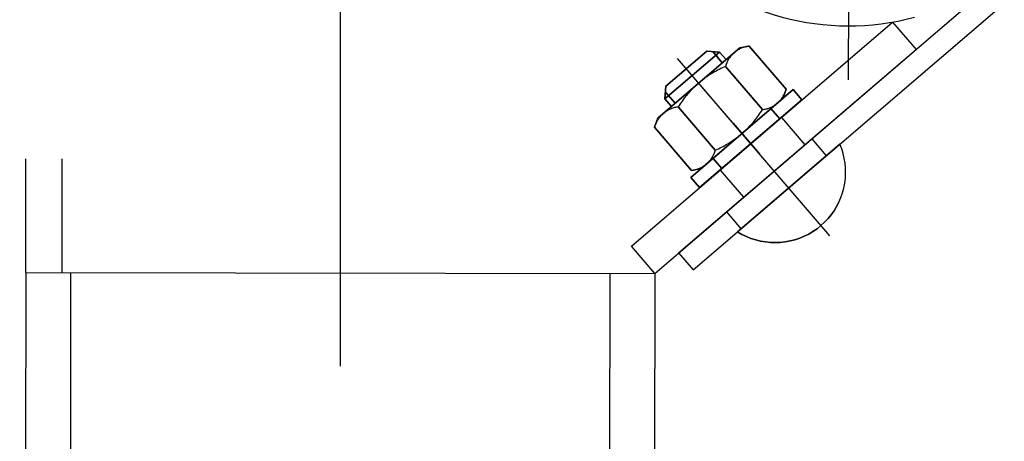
# Model space of a CAD drawing. Header units: metres. Extents: x -912764 to -454925, y -2226138 to -1112338.
# Tile 191 of 256: x -456269.7432 to -456269.5241, y -1112965.7983 to -1112965.7044. Entities that reach past the tile are written whole.
import ezdxf

# ---------------------------------------------------------------- set-up
doc = ezdxf.new("R2010")
doc.units = ezdxf.units.M
doc.linetypes.add('DASHDOT2', pattern=[0.375, 0.25, -0.0625, 0, -0.0625])
doc.linetypes.add('SOLID', pattern=[0])
doc.layers.add('025-OSY', color=4, linetype='DASHDOT2')
doc.layers.add('025-ZSvodidlo', color=1, linetype='Continuous')
doc.layers.add('_NOVÝ STAV', color=1, linetype='Continuous', lineweight=30)
doc.layers.add('_NOVÝ STAV - POPISKY KATASTR', color=7, linetype='Continuous', lineweight=30)

# ---------------------------------------------------------------- blocks, each defined once
blk = doc.blocks.new('A$C021ef3a7')
at = {"layer": '025-OSY', "color": 1}
for p, q in [((-0.16276, 0.43432), (-0.16276, -0.81393)), ((-0.04946, 0.3916), (-0.04968, 0.24806))]:
    blk.add_line(p, q, dxfattribs=at)
at = {"layer": '025-ZSvodidlo', "color": 1}
for p, q in [((-0.08743, 0.20953), (-0.01821, 0.26887)), ((-0.08417, 0.20574), (-0.01495, 0.26508)), ((-0.09795, 0.21105), (-0.0398, 0.2609)), ((-0.0398, 0.2609), (-0.03459, 0.25483)), ((-0.09274, 0.20498), (-0.03459, 0.25483)), ((-0.0538, 0.21333), (-0.08765, 0.25281)), ((-0.07138, 0.23383), (-0.08491, 0.24962)), ((-0.06454, 0.23969), (-0.05934, 0.23361)), ((-0.05782, 0.23492), (-0.05457, 0.23112)), ((-0.23274, 0.20518), (-0.23271, 0.23047)), ((-0.22471, 0.23046), (-0.22474, 0.20517)), ((-0.07821, 0.22797), (-0.073, 0.2219)), ((-0.0768, 0.21864), (-0.07355, 0.21485)), ((-0.09274, 0.20498), (-0.09795, 0.21105)), ((-0.08743, 0.20953), (-0.08417, 0.20574)), ((-0.23275, 0.20518), (-0.23409, -0.69553)), ((-0.23275, 0.20518), (-0.09274, 0.20498)), ((-0.22275, 0.20517), (-0.22409, -0.69595)), ((-0.10275, 0.20499), (-0.1041, -0.70093)), ((-0.09275, 0.20498), (-0.0941, -0.70134))]:
    blk.add_line(p, q, dxfattribs=at)
blk.add_arc((-0.04958, 0.31706), 0.057, 104.9152, 284.9152, dxfattribs=at)
for points in [[(-0.09207, 0.23953), (-0.09207, 0.23953, 0.0007), (-0.07385, 0.25515, 0.0007), (-0.07385, 0.25515)], [(-0.09047, 0.24381), (-0.09047, 0.24381, 0.0006), (-0.07832, 0.25422, 0.0006), (-0.07832, 0.25422)], [(-0.08114, 0.25444), (-0.08114, 0.25444, 0.0006), (-0.09025, 0.24663, 0.0006), (-0.09025, 0.24663)], [(-0.07832, 0.25422), (-0.07832, 0.25422, 0.0006), (-0.08114, 0.25444, 0.0006), (-0.08114, 0.25444)], [(-0.07771, 0.25185), (-0.07771, 0.25185, 0.0006), (-0.07985, 0.25434, 0.0006), (-0.07985, 0.25434)], [(-0.07689, 0.25255), (-0.07689, 0.25255, 0.0006), (-0.07832, 0.25422, 0.0006), (-0.07832, 0.25422)], [(-0.07491, 0.25424), (-0.07491, 0.25424, 0.0007), (-0.07507, 0.25411, 0.0007), (-0.07507, 0.25411)], [(-0.07475, 0.25436), (-0.07475, 0.25436, 0.0007), (-0.07491, 0.25424, 0.0007), (-0.07491, 0.25424)], [(-0.07459, 0.25448), (-0.07459, 0.25448, 0.0007), (-0.07475, 0.25436, 0.0007), (-0.07475, 0.25436)], [(-0.07442, 0.2546), (-0.07442, 0.2546, 0.0007), (-0.07459, 0.25448, 0.0007), (-0.07459, 0.25448)], [(-0.07424, 0.25471), (-0.07424, 0.25471, 0.0007), (-0.07442, 0.2546, 0.0007), (-0.07442, 0.2546)], [(-0.07407, 0.25481), (-0.07407, 0.25481, 0.0007), (-0.07424, 0.25471, 0.0007), (-0.07424, 0.25471)], [(-0.07389, 0.25491), (-0.07389, 0.25491, 0.0007), (-0.07407, 0.25481, 0.0007), (-0.07407, 0.25481)], [(-0.0737, 0.255), (-0.0737, 0.255, 0.0007), (-0.07389, 0.25491, 0.0007), (-0.07389, 0.25491)], [(-0.07385, 0.25515), (-0.07385, 0.25515, 0.0007), (-0.07174, 0.25555, 0.0007), (-0.07174, 0.25555)], [(-0.07352, 0.25508), (-0.07352, 0.25508, 0.0007), (-0.0737, 0.255, 0.0007), (-0.0737, 0.255)], [(-0.07333, 0.25516), (-0.07333, 0.25516, 0.0007), (-0.07352, 0.25508, 0.0007), (-0.07352, 0.25508)], [(-0.07314, 0.25523), (-0.07314, 0.25523, 0.0007), (-0.07333, 0.25516, 0.0007), (-0.07333, 0.25516)], [(-0.07294, 0.2553), (-0.07294, 0.2553, 0.0007), (-0.07314, 0.25523, 0.0007), (-0.07314, 0.25523)], [(-0.07275, 0.25535), (-0.07275, 0.25535, 0.0007), (-0.07294, 0.2553, 0.0007), (-0.07294, 0.2553)], [(-0.07255, 0.25541), (-0.07255, 0.25541, 0.0007), (-0.07275, 0.25535, 0.0007), (-0.07275, 0.25535)], [(-0.07235, 0.25545), (-0.07235, 0.25545, 0.0007), (-0.07255, 0.25541, 0.0007), (-0.07255, 0.25541)], [(-0.07215, 0.25549), (-0.07215, 0.25549, 0.0007), (-0.07235, 0.25545, 0.0007), (-0.07235, 0.25545)], [(-0.07195, 0.25552), (-0.07195, 0.25552, 0.0007), (-0.07215, 0.25549, 0.0007), (-0.07215, 0.25549)], [(-0.07174, 0.25555), (-0.07174, 0.25555, 0.0007), (-0.07195, 0.25552, 0.0007), (-0.07195, 0.25552)], [(-0.06351, 0.24594), (-0.06351, 0.24594, 0.0007), (-0.07174, 0.25555, 0.0007), (-0.07174, 0.25555)], [(-0.07657, 0.25219), (-0.07657, 0.25219, 0.0007), (-0.07666, 0.252, 0.0007), (-0.07666, 0.252)], [(-0.07648, 0.25237), (-0.07648, 0.25237, 0.0007), (-0.07657, 0.25219, 0.0007), (-0.07657, 0.25219)], [(-0.07638, 0.25255), (-0.07638, 0.25255, 0.0007), (-0.07648, 0.25237, 0.0007), (-0.07648, 0.25237)], [(-0.07627, 0.25272), (-0.07627, 0.25272, 0.0007), (-0.07638, 0.25255, 0.0007), (-0.07638, 0.25255)], [(-0.07616, 0.25289), (-0.07616, 0.25289, 0.0007), (-0.07627, 0.25272, 0.0007), (-0.07627, 0.25272)], [(-0.07604, 0.25306), (-0.07604, 0.25306, 0.0007), (-0.07616, 0.25289, 0.0007), (-0.07616, 0.25289)], [(-0.07592, 0.25322), (-0.07592, 0.25322, 0.0007), (-0.07604, 0.25306, 0.0007), (-0.07604, 0.25306)], [(-0.07579, 0.25338), (-0.07579, 0.25338, 0.0007), (-0.07592, 0.25322, 0.0007), (-0.07592, 0.25322)], [(-0.07566, 0.25354), (-0.07566, 0.25354, 0.0007), (-0.07579, 0.25338, 0.0007), (-0.07579, 0.25338)], [(-0.07552, 0.25369), (-0.07552, 0.25369, 0.0007), (-0.07566, 0.25354, 0.0007), (-0.07566, 0.25354)], [(-0.07537, 0.25383), (-0.07537, 0.25383, 0.0007), (-0.07552, 0.25369, 0.0007), (-0.07552, 0.25369)], [(-0.07523, 0.25397), (-0.07523, 0.25397, 0.0007), (-0.07537, 0.25383, 0.0007), (-0.07537, 0.25383)], [(-0.07507, 0.25411), (-0.07507, 0.25411, 0.0007), (-0.07523, 0.25397, 0.0007), (-0.07523, 0.25397)], [(-0.07945, 0.24982), (-0.07945, 0.24982, 0.0007), (-0.07979, 0.24962, 0.0007), (-0.07979, 0.24962)], [(-0.07911, 0.25001), (-0.07911, 0.25001, 0.0007), (-0.07945, 0.24982, 0.0007), (-0.07945, 0.24982)], [(-0.07877, 0.2502), (-0.07877, 0.2502, 0.0007), (-0.07911, 0.25001, 0.0007), (-0.07911, 0.25001)], [(-0.07842, 0.25038), (-0.07842, 0.25038, 0.0007), (-0.07877, 0.2502, 0.0007), (-0.07877, 0.2502)], [(-0.07807, 0.25055), (-0.07807, 0.25055, 0.0007), (-0.07842, 0.25038, 0.0007), (-0.07842, 0.25038)], [(-0.07772, 0.25072), (-0.07772, 0.25072, 0.0007), (-0.07807, 0.25055, 0.0007), (-0.07807, 0.25055)], [(-0.07736, 0.25088), (-0.07736, 0.25088, 0.0007), (-0.07772, 0.25072, 0.0007), (-0.07772, 0.25072)], [(-0.077, 0.25104), (-0.077, 0.25104, 0.0007), (-0.07736, 0.25088, 0.0007), (-0.07736, 0.25088)], [(-0.07695, 0.25124), (-0.07695, 0.25124, 0.0007), (-0.077, 0.25104, 0.0007), (-0.077, 0.25104)], [(-0.06877, 0.24143), (-0.06877, 0.24143, 0.0007), (-0.077, 0.25104, 0.0007), (-0.077, 0.25104)], [(-0.07689, 0.25143), (-0.07689, 0.25143, 0.0007), (-0.07695, 0.25124, 0.0007), (-0.07695, 0.25124)], [(-0.07682, 0.25162), (-0.07682, 0.25162, 0.0007), (-0.07689, 0.25143, 0.0007), (-0.07689, 0.25143)], [(-0.07674, 0.25181), (-0.07674, 0.25181, 0.0007), (-0.07682, 0.25162, 0.0007), (-0.07682, 0.25162)], [(-0.07666, 0.252), (-0.07666, 0.252, 0.0007), (-0.07674, 0.25181, 0.0007), (-0.07674, 0.25181)], [(-0.08236, 0.24784), (-0.08236, 0.24784, 0.0007), (-0.08266, 0.2476, 0.0007), (-0.08266, 0.2476)], [(-0.08205, 0.24808), (-0.08205, 0.24808, 0.0007), (-0.08236, 0.24784, 0.0007), (-0.08236, 0.24784)], [(-0.08174, 0.24832), (-0.08174, 0.24832, 0.0007), (-0.08205, 0.24808, 0.0007), (-0.08205, 0.24808)], [(-0.08143, 0.24855), (-0.08143, 0.24855, 0.0007), (-0.08174, 0.24832, 0.0007), (-0.08174, 0.24832)], [(-0.08111, 0.24878), (-0.08111, 0.24878, 0.0007), (-0.08143, 0.24855, 0.0007), (-0.08143, 0.24855)], [(-0.08078, 0.249), (-0.08078, 0.249, 0.0007), (-0.08111, 0.24878, 0.0007), (-0.08111, 0.24878)], [(-0.08046, 0.24921), (-0.08046, 0.24921, 0.0007), (-0.08078, 0.249, 0.0007), (-0.08078, 0.249)], [(-0.08013, 0.24942), (-0.08013, 0.24942, 0.0007), (-0.08046, 0.24921, 0.0007), (-0.08046, 0.24921)], [(-0.07979, 0.24962), (-0.07979, 0.24962, 0.0007), (-0.08013, 0.24942, 0.0007), (-0.08013, 0.24942)], [(-0.09025, 0.24663), (-0.09025, 0.24663, 0.0006), (-0.09047, 0.24381, 0.0006), (-0.09047, 0.24381)], [(-0.08493, 0.24544), (-0.08493, 0.24544, 0.0007), (-0.08519, 0.24515, 0.0007), (-0.08519, 0.24515)], [(-0.08466, 0.24573), (-0.08466, 0.24573, 0.0007), (-0.08493, 0.24544, 0.0007), (-0.08493, 0.24544)], [(-0.08472, 0.22635), (-0.08472, 0.22635, 0.0007), (-0.06194, 0.24587, 0.0007), (-0.06194, 0.24587)], [(-0.08439, 0.24601), (-0.08439, 0.24601, 0.0007), (-0.08466, 0.24573, 0.0007), (-0.08466, 0.24573)], [(-0.08411, 0.24629), (-0.08411, 0.24629, 0.0007), (-0.08439, 0.24601, 0.0007), (-0.08439, 0.24601)], [(-0.08383, 0.24656), (-0.08383, 0.24656, 0.0007), (-0.08411, 0.24629, 0.0007), (-0.08411, 0.24629)], [(-0.08355, 0.24683), (-0.08355, 0.24683, 0.0007), (-0.08383, 0.24656, 0.0007), (-0.08383, 0.24656)], [(-0.08326, 0.24709), (-0.08326, 0.24709, 0.0007), (-0.08355, 0.24683, 0.0007), (-0.08355, 0.24683)], [(-0.08296, 0.24734), (-0.08296, 0.24734, 0.0007), (-0.08326, 0.24709, 0.0007), (-0.08326, 0.24709)], [(-0.08266, 0.2476), (-0.08266, 0.2476, 0.0007), (-0.08296, 0.24734, 0.0007), (-0.08296, 0.24734)], [(-0.06422, 0.24392), (-0.06422, 0.24392, 0.0007), (-0.06351, 0.24594, 0.0007), (-0.06351, 0.24594)], [(-0.0637, 0.24536), (-0.0637, 0.24536, 0.0007), (-0.06363, 0.24555, 0.0007), (-0.06363, 0.24555)], [(-0.06363, 0.24555), (-0.06363, 0.24555, 0.0007), (-0.06356, 0.24574, 0.0007), (-0.06356, 0.24574)], [(-0.06356, 0.24574), (-0.06356, 0.24574, 0.0007), (-0.06351, 0.24594, 0.0007), (-0.06351, 0.24594)], [(-0.06194, 0.24587), (-0.06194, 0.24587, 0.0007), (-0.05999, 0.24359, 0.0007), (-0.05999, 0.24359)], [(-0.09047, 0.24381), (-0.09047, 0.24381, 0.0006), (-0.08904, 0.24214, 0.0006), (-0.08904, 0.24214)], [(-0.08821, 0.24284), (-0.08821, 0.24284, 0.0006), (-0.09035, 0.24533, 0.0006), (-0.09035, 0.24533)], [(-0.08666, 0.24332), (-0.08666, 0.24332, 0.0007), (-0.08688, 0.243, 0.0007), (-0.08688, 0.243)], [(-0.08642, 0.24364), (-0.08642, 0.24364, 0.0007), (-0.08666, 0.24332, 0.0007), (-0.08666, 0.24332)], [(-0.08619, 0.24395), (-0.08619, 0.24395, 0.0007), (-0.08642, 0.24364, 0.0007), (-0.08642, 0.24364)], [(-0.08595, 0.24426), (-0.08595, 0.24426, 0.0007), (-0.08619, 0.24395, 0.0007), (-0.08619, 0.24395)], [(-0.0857, 0.24456), (-0.0857, 0.24456, 0.0007), (-0.08595, 0.24426, 0.0007), (-0.08595, 0.24426)], [(-0.08545, 0.24486), (-0.08545, 0.24486, 0.0007), (-0.0857, 0.24456, 0.0007), (-0.0857, 0.24456)], [(-0.08519, 0.24515), (-0.08519, 0.24515, 0.0007), (-0.08545, 0.24486, 0.0007), (-0.08545, 0.24486)], [(-0.05999, 0.24359), (-0.05999, 0.24359, 0.0007), (-0.08277, 0.22407, 0.0007), (-0.08277, 0.22407)], [(-0.08244, 0.2283), (-0.08244, 0.2283, 0.0007), (-0.06422, 0.24392, 0.0007), (-0.06422, 0.24392)], [(-0.06514, 0.24315), (-0.06514, 0.24315, 0.0007), (-0.06499, 0.24329, 0.0007), (-0.06499, 0.24329)], [(-0.06499, 0.24329), (-0.06499, 0.24329, 0.0007), (-0.06486, 0.24344, 0.0007), (-0.06486, 0.24344)], [(-0.06486, 0.24344), (-0.06486, 0.24344, 0.0007), (-0.06472, 0.2436, 0.0007), (-0.06472, 0.2436)], [(-0.06472, 0.2436), (-0.06472, 0.2436, 0.0007), (-0.06459, 0.24376, 0.0007), (-0.06459, 0.24376)], [(-0.06459, 0.24376), (-0.06459, 0.24376, 0.0007), (-0.06447, 0.24392, 0.0007), (-0.06447, 0.24392)], [(-0.06447, 0.24392), (-0.06447, 0.24392, 0.0007), (-0.06435, 0.24409, 0.0007), (-0.06435, 0.24409)], [(-0.06435, 0.24409), (-0.06435, 0.24409, 0.0007), (-0.06424, 0.24426, 0.0007), (-0.06424, 0.24426)], [(-0.06424, 0.24426), (-0.06424, 0.24426, 0.0007), (-0.06414, 0.24443, 0.0007), (-0.06414, 0.24443)], [(-0.06414, 0.24443), (-0.06414, 0.24443, 0.0007), (-0.06404, 0.24461, 0.0007), (-0.06404, 0.24461)], [(-0.06404, 0.24461), (-0.06404, 0.24461, 0.0007), (-0.06394, 0.24479, 0.0007), (-0.06394, 0.24479)], [(-0.06394, 0.24479), (-0.06394, 0.24479, 0.0007), (-0.06385, 0.24498, 0.0007), (-0.06385, 0.24498)], [(-0.06385, 0.24498), (-0.06385, 0.24498, 0.0007), (-0.06377, 0.24517, 0.0007), (-0.06377, 0.24517)], [(-0.06377, 0.24517), (-0.06377, 0.24517, 0.0007), (-0.0637, 0.24536, 0.0007), (-0.0637, 0.24536)], [(-0.0902, 0.24107), (-0.0902, 0.24107, 0.0007), (-0.09037, 0.24096, 0.0007), (-0.09037, 0.24096)], [(-0.09002, 0.24118), (-0.09002, 0.24118, 0.0007), (-0.0902, 0.24107, 0.0007), (-0.0902, 0.24107)], [(-0.08985, 0.24128), (-0.08985, 0.24128, 0.0007), (-0.09002, 0.24118, 0.0007), (-0.09002, 0.24118)], [(-0.08967, 0.24138), (-0.08967, 0.24138, 0.0007), (-0.08985, 0.24128, 0.0007), (-0.08985, 0.24128)], [(-0.08948, 0.24147), (-0.08948, 0.24147, 0.0007), (-0.08967, 0.24138, 0.0007), (-0.08967, 0.24138)], [(-0.0893, 0.24155), (-0.0893, 0.24155, 0.0007), (-0.08948, 0.24147, 0.0007), (-0.08948, 0.24147)], [(-0.08911, 0.24163), (-0.08911, 0.24163, 0.0007), (-0.0893, 0.24155, 0.0007), (-0.0893, 0.24155)], [(-0.08892, 0.2417), (-0.08892, 0.2417, 0.0007), (-0.08911, 0.24163, 0.0007), (-0.08911, 0.24163)], [(-0.08872, 0.24177), (-0.08872, 0.24177, 0.0007), (-0.08892, 0.2417, 0.0007), (-0.08892, 0.2417)], [(-0.08853, 0.24183), (-0.08853, 0.24183, 0.0007), (-0.08872, 0.24177, 0.0007), (-0.08872, 0.24177)], [(-0.08833, 0.24188), (-0.08833, 0.24188, 0.0007), (-0.08853, 0.24183, 0.0007), (-0.08853, 0.24183)], [(-0.08813, 0.24192), (-0.08813, 0.24192, 0.0007), (-0.08833, 0.24188, 0.0007), (-0.08833, 0.24188)], [(-0.08793, 0.24196), (-0.08793, 0.24196, 0.0007), (-0.08813, 0.24192, 0.0007), (-0.08813, 0.24192)], [(-0.08773, 0.242), (-0.08773, 0.242, 0.0007), (-0.08793, 0.24196, 0.0007), (-0.08793, 0.24196)], [(-0.08752, 0.24202), (-0.08752, 0.24202, 0.0007), (-0.08773, 0.242, 0.0007), (-0.08773, 0.242)], [(-0.08732, 0.24235), (-0.08732, 0.24235, 0.0007), (-0.08752, 0.24202, 0.0007), (-0.08752, 0.24202)], [(-0.07929, 0.23241), (-0.07929, 0.23241, 0.0007), (-0.08752, 0.24202, 0.0007), (-0.08752, 0.24202)], [(-0.0871, 0.24268), (-0.0871, 0.24268, 0.0007), (-0.08732, 0.24235, 0.0007), (-0.08732, 0.24235)], [(-0.08688, 0.243), (-0.08688, 0.243, 0.0007), (-0.0871, 0.24268, 0.0007), (-0.0871, 0.24268)], [(-0.06919, 0.24077), (-0.06919, 0.24077, 0.0007), (-0.06898, 0.2411, 0.0007), (-0.06898, 0.2411)], [(-0.06898, 0.2411), (-0.06898, 0.2411, 0.0007), (-0.06877, 0.24143, 0.0007), (-0.06877, 0.24143)], [(-0.06877, 0.24143), (-0.06877, 0.24143, 0.0007), (-0.06856, 0.24146, 0.0007), (-0.06856, 0.24146)], [(-0.06856, 0.24146), (-0.06856, 0.24146, 0.0007), (-0.06836, 0.24149, 0.0007), (-0.06836, 0.24149)], [(-0.06836, 0.24149), (-0.06836, 0.24149, 0.0007), (-0.06816, 0.24153, 0.0007), (-0.06816, 0.24153)], [(-0.06816, 0.24153), (-0.06816, 0.24153, 0.0007), (-0.06796, 0.24157, 0.0007), (-0.06796, 0.24157)], [(-0.06796, 0.24157), (-0.06796, 0.24157, 0.0007), (-0.06776, 0.24163, 0.0007), (-0.06776, 0.24163)], [(-0.06776, 0.24163), (-0.06776, 0.24163, 0.0007), (-0.06757, 0.24168, 0.0007), (-0.06757, 0.24168)], [(-0.06757, 0.24168), (-0.06757, 0.24168, 0.0007), (-0.06738, 0.24175, 0.0007), (-0.06738, 0.24175)], [(-0.06738, 0.24175), (-0.06738, 0.24175, 0.0007), (-0.06718, 0.24182, 0.0007), (-0.06718, 0.24182)], [(-0.06718, 0.24182), (-0.06718, 0.24182, 0.0007), (-0.06699, 0.2419, 0.0007), (-0.06699, 0.2419)], [(-0.06699, 0.2419), (-0.06699, 0.2419, 0.0007), (-0.06681, 0.24198, 0.0007), (-0.06681, 0.24198)], [(-0.06492, 0.23936), (-0.06492, 0.23936, 0.0007), (-0.06688, 0.24164, 0.0007), (-0.06688, 0.24164)], [(-0.06681, 0.24198), (-0.06681, 0.24198, 0.0007), (-0.06662, 0.24207, 0.0007), (-0.06662, 0.24207)], [(-0.06662, 0.24207), (-0.06662, 0.24207, 0.0007), (-0.06644, 0.24217, 0.0007), (-0.06644, 0.24217)], [(-0.06644, 0.24217), (-0.06644, 0.24217, 0.0007), (-0.06627, 0.24227, 0.0007), (-0.06627, 0.24227)], [(-0.06627, 0.24227), (-0.06627, 0.24227, 0.0007), (-0.06609, 0.24238, 0.0007), (-0.06609, 0.24238)], [(-0.06609, 0.24238), (-0.06609, 0.24238, 0.0007), (-0.06592, 0.2425, 0.0007), (-0.06592, 0.2425)], [(-0.06592, 0.2425), (-0.06592, 0.2425, 0.0007), (-0.06576, 0.24262, 0.0007), (-0.06576, 0.24262)], [(-0.06576, 0.24262), (-0.06576, 0.24262, 0.0007), (-0.0656, 0.24274, 0.0007), (-0.0656, 0.24274)], [(-0.0656, 0.24274), (-0.0656, 0.24274, 0.0007), (-0.06544, 0.24287, 0.0007), (-0.06544, 0.24287)], [(-0.06544, 0.24287), (-0.06544, 0.24287, 0.0007), (-0.06529, 0.24301, 0.0007), (-0.06529, 0.24301)], [(-0.06529, 0.24301), (-0.06529, 0.24301, 0.0007), (-0.06514, 0.24315, 0.0007), (-0.06514, 0.24315)], [(-0.09278, 0.23751), (-0.09278, 0.23751, 0.0007), (-0.09207, 0.23953, 0.0007), (-0.09207, 0.23953)], [(-0.09216, 0.23902), (-0.09216, 0.23902, 0.0007), (-0.09226, 0.23884, 0.0007), (-0.09226, 0.23884)], [(-0.09205, 0.23919), (-0.09205, 0.23919, 0.0007), (-0.09216, 0.23902, 0.0007), (-0.09216, 0.23902)], [(-0.09194, 0.23936), (-0.09194, 0.23936, 0.0007), (-0.09205, 0.23919, 0.0007), (-0.09205, 0.23919)], [(-0.09182, 0.23953), (-0.09182, 0.23953, 0.0007), (-0.09194, 0.23936, 0.0007), (-0.09194, 0.23936)], [(-0.0917, 0.23969), (-0.0917, 0.23969, 0.0007), (-0.09182, 0.23953, 0.0007), (-0.09182, 0.23953)], [(-0.09157, 0.23985), (-0.09157, 0.23985, 0.0007), (-0.0917, 0.23969, 0.0007), (-0.0917, 0.23969)], [(-0.09144, 0.24001), (-0.09144, 0.24001, 0.0007), (-0.09157, 0.23985, 0.0007), (-0.09157, 0.23985)], [(-0.0913, 0.24016), (-0.0913, 0.24016, 0.0007), (-0.09144, 0.24001, 0.0007), (-0.09144, 0.24001)], [(-0.09115, 0.2403), (-0.09115, 0.2403, 0.0007), (-0.0913, 0.24016, 0.0007), (-0.0913, 0.24016)], [(-0.09101, 0.24045), (-0.09101, 0.24045, 0.0007), (-0.09115, 0.2403, 0.0007), (-0.09115, 0.2403)], [(-0.09085, 0.24058), (-0.09085, 0.24058, 0.0007), (-0.09101, 0.24045, 0.0007), (-0.09101, 0.24045)], [(-0.09069, 0.24071), (-0.09069, 0.24071, 0.0007), (-0.09085, 0.24058, 0.0007), (-0.09085, 0.24058)], [(-0.09053, 0.24084), (-0.09053, 0.24084, 0.0007), (-0.09069, 0.24071, 0.0007), (-0.09069, 0.24071)], [(-0.09037, 0.24096), (-0.09037, 0.24096, 0.0007), (-0.09053, 0.24084, 0.0007), (-0.09053, 0.24084)], [(-0.07084, 0.23859), (-0.07084, 0.23859, 0.0007), (-0.07059, 0.23889, 0.0007), (-0.07059, 0.23889)], [(-0.07059, 0.23889), (-0.07059, 0.23889, 0.0007), (-0.07035, 0.2392, 0.0007), (-0.07035, 0.2392)], [(-0.07035, 0.2392), (-0.07035, 0.2392, 0.0007), (-0.0701, 0.2395, 0.0007), (-0.0701, 0.2395)], [(-0.0701, 0.2395), (-0.0701, 0.2395, 0.0007), (-0.06987, 0.23982, 0.0007), (-0.06987, 0.23982)], [(-0.06987, 0.23982), (-0.06987, 0.23982, 0.0007), (-0.06964, 0.24013, 0.0007), (-0.06964, 0.24013)], [(-0.06964, 0.24013), (-0.06964, 0.24013, 0.0007), (-0.06941, 0.24045, 0.0007), (-0.06941, 0.24045)], [(-0.06941, 0.24045), (-0.06941, 0.24045, 0.0007), (-0.06919, 0.24077, 0.0007), (-0.06919, 0.24077)], [(-0.09273, 0.23771), (-0.09273, 0.23771, 0.0007), (-0.09278, 0.23751, 0.0007), (-0.09278, 0.23751)], [(-0.08455, 0.2279), (-0.08455, 0.2279, 0.0007), (-0.09278, 0.23751, 0.0007), (-0.09278, 0.23751)], [(-0.09267, 0.2379), (-0.09267, 0.2379, 0.0007), (-0.09273, 0.23771, 0.0007), (-0.09273, 0.23771)], [(-0.0926, 0.2381), (-0.0926, 0.2381, 0.0007), (-0.09267, 0.2379, 0.0007), (-0.09267, 0.2379)], [(-0.09252, 0.23829), (-0.09252, 0.23829, 0.0007), (-0.0926, 0.2381, 0.0007), (-0.0926, 0.2381)], [(-0.09244, 0.23847), (-0.09244, 0.23847, 0.0007), (-0.09252, 0.23829, 0.0007), (-0.09252, 0.23829)], [(-0.09235, 0.23866), (-0.09235, 0.23866, 0.0007), (-0.09244, 0.23847, 0.0007), (-0.09244, 0.23847)], [(-0.09226, 0.23884), (-0.09226, 0.23884, 0.0007), (-0.09235, 0.23866, 0.0007), (-0.09235, 0.23866)], [(-0.06942, 0.23155), (-0.06942, 0.23155, 0.0007), (-0.07528, 0.23839, 0.0007), (-0.07528, 0.23839)], [(-0.07274, 0.23663), (-0.07274, 0.23663, 0.0007), (-0.07246, 0.23689, 0.0007), (-0.07246, 0.23689)], [(-0.07246, 0.23689), (-0.07246, 0.23689, 0.0007), (-0.07218, 0.23717, 0.0007), (-0.07218, 0.23717)], [(-0.07218, 0.23717), (-0.07218, 0.23717, 0.0007), (-0.0719, 0.23744, 0.0007), (-0.0719, 0.23744)], [(-0.0719, 0.23744), (-0.0719, 0.23744, 0.0007), (-0.07163, 0.23772, 0.0007), (-0.07163, 0.23772)], [(-0.07163, 0.23772), (-0.07163, 0.23772, 0.0007), (-0.07136, 0.23801, 0.0007), (-0.07136, 0.23801)], [(-0.07136, 0.23801), (-0.07136, 0.23801, 0.0007), (-0.0711, 0.2383, 0.0007), (-0.0711, 0.2383)], [(-0.0711, 0.2383), (-0.0711, 0.2383, 0.0007), (-0.07084, 0.23859, 0.0007), (-0.07084, 0.23859)], [(-0.07551, 0.23445), (-0.07551, 0.23445, 0.0007), (-0.07519, 0.23467, 0.0007), (-0.07519, 0.23467)], [(-0.07519, 0.23467), (-0.07519, 0.23467, 0.0007), (-0.07487, 0.2349, 0.0007), (-0.07487, 0.2349)], [(-0.07487, 0.2349), (-0.07487, 0.2349, 0.0007), (-0.07455, 0.23513, 0.0007), (-0.07455, 0.23513)], [(-0.07455, 0.23513), (-0.07455, 0.23513, 0.0007), (-0.07424, 0.23537, 0.0007), (-0.07424, 0.23537)], [(-0.07424, 0.23537), (-0.07424, 0.23537, 0.0007), (-0.07393, 0.23561, 0.0007), (-0.07393, 0.23561)], [(-0.07393, 0.23561), (-0.07393, 0.23561, 0.0007), (-0.07363, 0.23586, 0.0007), (-0.07363, 0.23586)], [(-0.07363, 0.23586), (-0.07363, 0.23586, 0.0007), (-0.07333, 0.23611, 0.0007), (-0.07333, 0.23611)], [(-0.07333, 0.23611), (-0.07333, 0.23611, 0.0007), (-0.07304, 0.23637, 0.0007), (-0.07304, 0.23637)], [(-0.07304, 0.23637), (-0.07304, 0.23637, 0.0007), (-0.07274, 0.23663, 0.0007), (-0.07274, 0.23663)], [(-0.07934, 0.23222), (-0.07934, 0.23222, 0.0007), (-0.07929, 0.23241, 0.0007), (-0.07929, 0.23241)], [(-0.07929, 0.23241), (-0.07929, 0.23241, 0.0007), (-0.07893, 0.23257, 0.0007), (-0.07893, 0.23257)], [(-0.07893, 0.23257), (-0.07893, 0.23257, 0.0007), (-0.07857, 0.23273, 0.0007), (-0.07857, 0.23273)], [(-0.07857, 0.23273), (-0.07857, 0.23273, 0.0007), (-0.07822, 0.2329, 0.0007), (-0.07822, 0.2329)], [(-0.07822, 0.2329), (-0.07822, 0.2329, 0.0007), (-0.07787, 0.23307, 0.0007), (-0.07787, 0.23307)], [(-0.07787, 0.23307), (-0.07787, 0.23307, 0.0007), (-0.07752, 0.23325, 0.0007), (-0.07752, 0.23325)], [(-0.07752, 0.23325), (-0.07752, 0.23325, 0.0007), (-0.07718, 0.23344, 0.0007), (-0.07718, 0.23344)], [(-0.07718, 0.23344), (-0.07718, 0.23344, 0.0007), (-0.07684, 0.23363, 0.0007), (-0.07684, 0.23363)], [(-0.07684, 0.23363), (-0.07684, 0.23363, 0.0007), (-0.0765, 0.23383, 0.0007), (-0.0765, 0.23383)], [(-0.0765, 0.23383), (-0.0765, 0.23383, 0.0007), (-0.07617, 0.23403, 0.0007), (-0.07617, 0.23403)], [(-0.07617, 0.23403), (-0.07617, 0.23403, 0.0007), (-0.07584, 0.23424, 0.0007), (-0.07584, 0.23424)], [(-0.07584, 0.23424), (-0.07584, 0.23424, 0.0007), (-0.07551, 0.23445, 0.0007), (-0.07551, 0.23445)], [(-0.05153, 0.23372), (-0.05153, 0.23372, 0.0006), (-0.0743, 0.2142, 0.0006), (-0.0743, 0.2142)], [(-0.05113, 0.23269), (-0.05113, 0.23269, 0.0006), (-0.05153, 0.23372, 0.0006), (-0.05153, 0.23372)], [(-0.05081, 0.23163), (-0.05081, 0.23163, 0.0006), (-0.05113, 0.23269, 0.0006), (-0.05113, 0.23269)], [(-0.0805, 0.23007), (-0.0805, 0.23007, 0.0007), (-0.08037, 0.23023, 0.0007), (-0.08037, 0.23023)], [(-0.08037, 0.23023), (-0.08037, 0.23023, 0.0007), (-0.08025, 0.23039, 0.0007), (-0.08025, 0.23039)], [(-0.08025, 0.23039), (-0.08025, 0.23039, 0.0007), (-0.08013, 0.23056, 0.0007), (-0.08013, 0.23056)], [(-0.08013, 0.23056), (-0.08013, 0.23056, 0.0007), (-0.08002, 0.23073, 0.0007), (-0.08002, 0.23073)], [(-0.08002, 0.23073), (-0.08002, 0.23073, 0.0007), (-0.07992, 0.23091, 0.0007), (-0.07992, 0.23091)], [(-0.07992, 0.23091), (-0.07992, 0.23091, 0.0007), (-0.07982, 0.23109, 0.0007), (-0.07982, 0.23109)], [(-0.07982, 0.23109), (-0.07982, 0.23109, 0.0007), (-0.07972, 0.23127, 0.0007), (-0.07972, 0.23127)], [(-0.07783, 0.2283), (-0.07783, 0.2283, 0.0007), (-0.07978, 0.23058, 0.0007), (-0.07978, 0.23058)], [(-0.07972, 0.23127), (-0.07972, 0.23127, 0.0007), (-0.07963, 0.23145, 0.0007), (-0.07963, 0.23145)], [(-0.07963, 0.23145), (-0.07963, 0.23145, 0.0007), (-0.07955, 0.23164, 0.0007), (-0.07955, 0.23164)], [(-0.07955, 0.23164), (-0.07955, 0.23164, 0.0007), (-0.07948, 0.23183, 0.0007), (-0.07948, 0.23183)], [(-0.07948, 0.23183), (-0.07948, 0.23183, 0.0007), (-0.07941, 0.23202, 0.0007), (-0.07941, 0.23202)], [(-0.07941, 0.23202), (-0.07941, 0.23202, 0.0007), (-0.07934, 0.23222, 0.0007), (-0.07934, 0.23222)], [(-0.05056, 0.23056), (-0.05056, 0.23056, 0.0006), (-0.05081, 0.23163, 0.0006), (-0.05081, 0.23163)], [(-0.05038, 0.22947), (-0.05038, 0.22947, 0.0006), (-0.05056, 0.23056, 0.0006), (-0.05056, 0.23056)], [(-0.08455, 0.2279), (-0.08455, 0.2279, 0.0007), (-0.08244, 0.2283, 0.0007), (-0.08244, 0.2283)], [(-0.08455, 0.2279), (-0.08455, 0.2279, 0.0007), (-0.08434, 0.22793, 0.0007), (-0.08434, 0.22793)], [(-0.08434, 0.22793), (-0.08434, 0.22793, 0.0007), (-0.08414, 0.22796, 0.0007), (-0.08414, 0.22796)], [(-0.08414, 0.22796), (-0.08414, 0.22796, 0.0007), (-0.08394, 0.228, 0.0007), (-0.08394, 0.228)], [(-0.08394, 0.228), (-0.08394, 0.228, 0.0007), (-0.08374, 0.22805, 0.0007), (-0.08374, 0.22805)], [(-0.08374, 0.22805), (-0.08374, 0.22805, 0.0007), (-0.08354, 0.2281, 0.0007), (-0.08354, 0.2281)], [(-0.08354, 0.2281), (-0.08354, 0.2281, 0.0007), (-0.08335, 0.22816, 0.0007), (-0.08335, 0.22816)], [(-0.08335, 0.22816), (-0.08335, 0.22816, 0.0007), (-0.08316, 0.22822, 0.0007), (-0.08316, 0.22822)], [(-0.08316, 0.22822), (-0.08316, 0.22822, 0.0007), (-0.08296, 0.22829, 0.0007), (-0.08296, 0.22829)], [(-0.08296, 0.22829), (-0.08296, 0.22829, 0.0007), (-0.08277, 0.22837, 0.0007), (-0.08277, 0.22837)], [(-0.08277, 0.22837), (-0.08277, 0.22837, 0.0007), (-0.08259, 0.22846, 0.0007), (-0.08259, 0.22846)], [(-0.08259, 0.22846), (-0.08259, 0.22846, 0.0007), (-0.08241, 0.22855, 0.0007), (-0.08241, 0.22855)], [(-0.08241, 0.22855), (-0.08241, 0.22855, 0.0007), (-0.08222, 0.22864, 0.0007), (-0.08222, 0.22864)], [(-0.08222, 0.22864), (-0.08222, 0.22864, 0.0007), (-0.08205, 0.22875, 0.0007), (-0.08205, 0.22875)], [(-0.08205, 0.22875), (-0.08205, 0.22875, 0.0007), (-0.08187, 0.22885, 0.0007), (-0.08187, 0.22885)], [(-0.08187, 0.22885), (-0.08187, 0.22885, 0.0007), (-0.0817, 0.22897, 0.0007), (-0.0817, 0.22897)], [(-0.0817, 0.22897), (-0.0817, 0.22897, 0.0007), (-0.08154, 0.22909, 0.0007), (-0.08154, 0.22909)], [(-0.08154, 0.22909), (-0.08154, 0.22909, 0.0007), (-0.08138, 0.22921, 0.0007), (-0.08138, 0.22921)], [(-0.08138, 0.22921), (-0.08138, 0.22921, 0.0007), (-0.08122, 0.22934, 0.0007), (-0.08122, 0.22934)], [(-0.08122, 0.22934), (-0.08122, 0.22934, 0.0007), (-0.08107, 0.22948, 0.0007), (-0.08107, 0.22948)], [(-0.08107, 0.22948), (-0.08107, 0.22948, 0.0007), (-0.08092, 0.22962, 0.0007), (-0.08092, 0.22962)], [(-0.08092, 0.22962), (-0.08092, 0.22962, 0.0007), (-0.08077, 0.22977, 0.0007), (-0.08077, 0.22977)], [(-0.08077, 0.22977), (-0.08077, 0.22977, 0.0007), (-0.08064, 0.22992, 0.0007), (-0.08064, 0.22992)], [(-0.08064, 0.22992), (-0.08064, 0.22992, 0.0007), (-0.0805, 0.23007, 0.0007), (-0.0805, 0.23007)], [(-0.05029, 0.22836), (-0.05029, 0.22836, 0.0006), (-0.05038, 0.22947, 0.0006), (-0.05038, 0.22947)], [(-0.05027, 0.22726), (-0.05027, 0.22726, 0.0006), (-0.05029, 0.22836, 0.0006), (-0.05029, 0.22836)], [(-0.08277, 0.22407), (-0.08277, 0.22407, 0.0007), (-0.08472, 0.22635, 0.0007), (-0.08472, 0.22635)], [(-0.05046, 0.22506), (-0.05046, 0.22506, 0.0006), (-0.05033, 0.22616, 0.0006), (-0.05033, 0.22616)], [(-0.05033, 0.22616), (-0.05033, 0.22616, 0.0006), (-0.05027, 0.22726, 0.0006), (-0.05027, 0.22726)], [(-0.05097, 0.22291), (-0.05097, 0.22291, 0.0006), (-0.05068, 0.22397, 0.0006), (-0.05068, 0.22397)], [(-0.05068, 0.22397), (-0.05068, 0.22397, 0.0006), (-0.05046, 0.22506, 0.0006), (-0.05046, 0.22506)], [(-0.05177, 0.22085), (-0.05177, 0.22085, 0.0006), (-0.05133, 0.22186, 0.0006), (-0.05133, 0.22186)], [(-0.05133, 0.22186), (-0.05133, 0.22186, 0.0006), (-0.05097, 0.22291, 0.0006), (-0.05097, 0.22291)], [(-0.05285, 0.21892), (-0.05285, 0.21892, 0.0006), (-0.05227, 0.21986, 0.0006), (-0.05227, 0.21986)], [(-0.05227, 0.21986), (-0.05227, 0.21986, 0.0006), (-0.05177, 0.22085, 0.0006), (-0.05177, 0.22085)], [(-0.05494, 0.21636), (-0.05494, 0.21636, 0.0006), (-0.05418, 0.21716, 0.0006), (-0.05418, 0.21716)], [(-0.05418, 0.21716), (-0.05418, 0.21716, 0.0006), (-0.05348, 0.21802, 0.0006), (-0.05348, 0.21802)], [(-0.05348, 0.21802), (-0.05348, 0.21802, 0.0006), (-0.05285, 0.21892, 0.0006), (-0.05285, 0.21892)], [(-0.05753, 0.21429), (-0.05753, 0.21429, 0.0006), (-0.05662, 0.21492, 0.0006), (-0.05662, 0.21492)], [(-0.05662, 0.21492), (-0.05662, 0.21492, 0.0006), (-0.05576, 0.21561, 0.0006), (-0.05576, 0.21561)], [(-0.05576, 0.21561), (-0.05576, 0.21561, 0.0006), (-0.05494, 0.21636, 0.0006), (-0.05494, 0.21636)], [(-0.0743, 0.2142), (-0.0743, 0.2142, 0.0006), (-0.07335, 0.21365, 0.0006), (-0.07335, 0.21365)], [(-0.07335, 0.21365), (-0.07335, 0.21365, 0.0006), (-0.07235, 0.21316, 0.0006), (-0.07235, 0.21316)], [(-0.07235, 0.21316), (-0.07235, 0.21316, 0.0006), (-0.07133, 0.21275, 0.0006), (-0.07133, 0.21275)], [(-0.07133, 0.21275), (-0.07133, 0.21275, 0.0006), (-0.07027, 0.21242, 0.0006), (-0.07027, 0.21242)], [(-0.06154, 0.21246), (-0.06154, 0.21246, 0.0006), (-0.06049, 0.21281, 0.0006), (-0.06049, 0.21281)], [(-0.06049, 0.21281), (-0.06049, 0.21281, 0.0006), (-0.05947, 0.21324, 0.0006), (-0.05947, 0.21324)], [(-0.05947, 0.21324), (-0.05947, 0.21324, 0.0006), (-0.05848, 0.21373, 0.0006), (-0.05848, 0.21373)], [(-0.05848, 0.21373), (-0.05848, 0.21373, 0.0006), (-0.05753, 0.21429, 0.0006), (-0.05753, 0.21429)], [(-0.07027, 0.21242), (-0.07027, 0.21242, 0.0006), (-0.0692, 0.21215, 0.0006), (-0.0692, 0.21215)], [(-0.0692, 0.21215), (-0.0692, 0.21215, 0.0006), (-0.06811, 0.21197, 0.0006), (-0.06811, 0.21197)], [(-0.06811, 0.21197), (-0.06811, 0.21197, 0.0006), (-0.06701, 0.21186, 0.0006), (-0.06701, 0.21186)], [(-0.06701, 0.21186), (-0.06701, 0.21186, 0.0006), (-0.0659, 0.21182, 0.0006), (-0.0659, 0.21182)], [(-0.0659, 0.21182), (-0.0659, 0.21182, 0.0006), (-0.0648, 0.21187, 0.0006), (-0.0648, 0.21187)], [(-0.0648, 0.21187), (-0.0648, 0.21187, 0.0006), (-0.0637, 0.21199, 0.0006), (-0.0637, 0.21199)], [(-0.0637, 0.21199), (-0.0637, 0.21199, 0.0006), (-0.06261, 0.21219, 0.0006), (-0.06261, 0.21219)], [(-0.06261, 0.21219), (-0.06261, 0.21219, 0.0006), (-0.06154, 0.21246, 0.0006), (-0.06154, 0.21246)]]:
    blk.add_3dface(points, dxfattribs=at)
blk = doc.blocks.new('A$C4eac8e0d')
at = {"layer": '_NOVÝ STAV', "linetype": 'SOLID'}
blk.add_blockref('A$C021ef3a7', (-0.19789, 0.88074), dxfattribs=at)

msp = doc.modelspace()

# ---------------------------------------------------------------- block references
at = {"layer": '_NOVÝ STAV - POPISKY KATASTR', "lineweight": 50}
msp.add_blockref('A$C4eac8e0d', (-456269.31123, -1112966.8466), dxfattribs=at)

doc.saveas('drawing.dxf')
